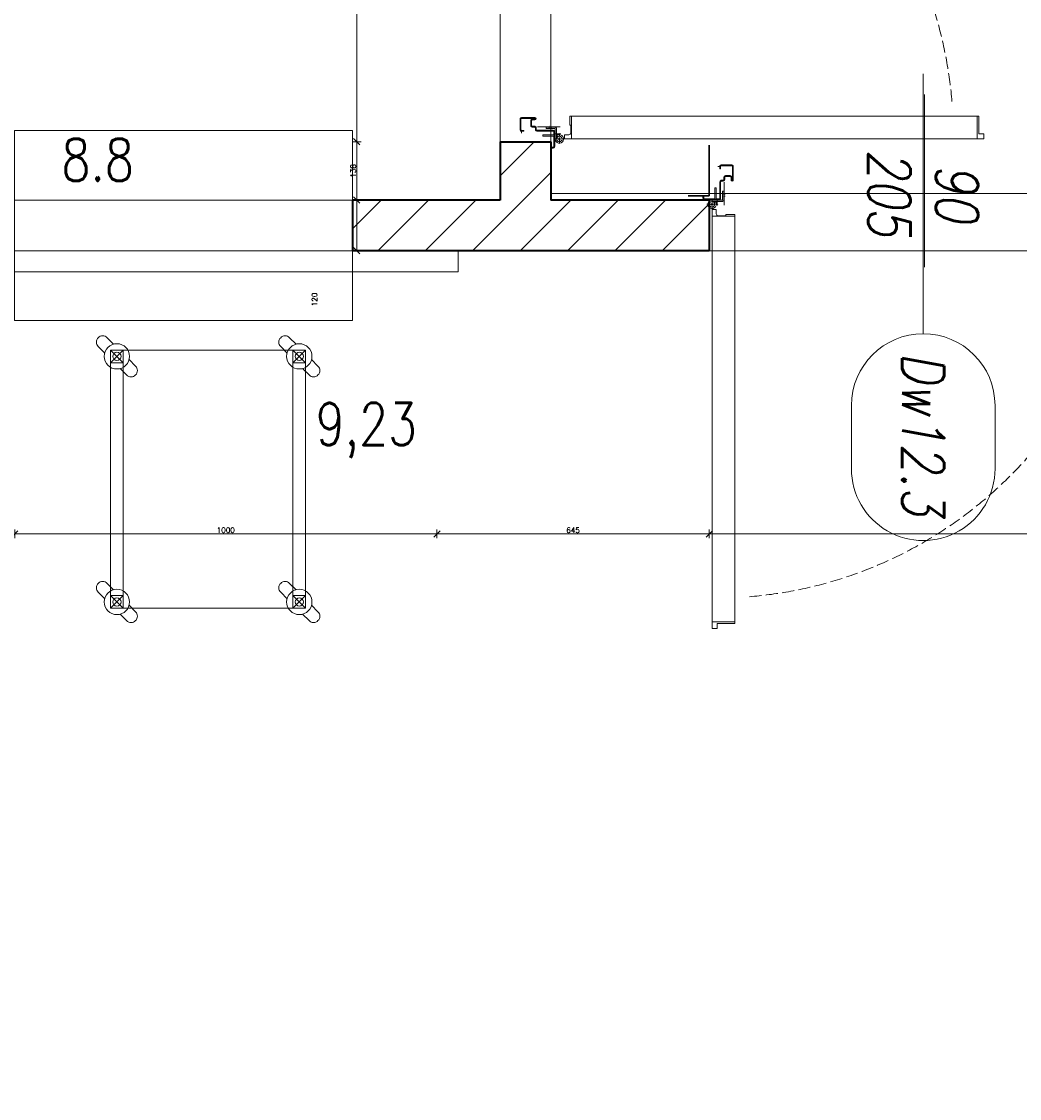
# Model space of a CAD drawing. Header units: millimetres. Extents: x -1893473 to 1546619, y -568027 to 942944.
# Tile 208 of 256: x 187229 to 189593, y -510971 to -508419. Entities that reach past the tile are written whole.
import ezdxf
from ezdxf.enums import TextEntityAlignment as Align

# ---------------------------------------------------------------- set-up
doc = ezdxf.new("R2010")
doc.units = ezdxf.units.MM
doc.header["$LTSCALE"] = 0.2
doc.linetypes.add('CENTER', pattern=[0.6, 0.375, -0.075, 0.075, -0.075])
doc.linetypes.add('Hidden Line', pattern=[391.222223, 282.222223, -109])
doc.layers.get('0').update_dxf_attribs({"lineweight": 0})
for name, color, linetype, lineweight in [('!! 0_Opis_pom', 9, 'Continuous', 13), ('!! 1  WYDZIELENIE PPOŻ', 252, 'Continuous', 0), ('!! 1_drzwi opis', 151, 'Continuous', 9), ('!! 1_drzwi-linia', 213, 'Continuous', 5), ('!! 1_hatch projektowane ściany', 4, 'Continuous', 5), ('!! 1_OPIS POM NOWE', 140, 'Continuous', 5), ('!! 1_PROJ Sciany', 2, 'Continuous', 40), ('!! technologia', 20, 'Continuous', 5), ('!! wymiary osi', 250, 'Continuous', 9), ('P-Opis nadproża', 150, 'Continuous', 9)]:
    doc.layers.add(name, color=color, linetype=linetype, lineweight=lineweight)
doc.layers.add('!! 1_ proj wyposdażenie', color=7, linetype='Continuous', lineweight=5, true_color=0xa1a1a1)
doc.layers.add('Powierzchnia', color=140, linetype='Continuous', lineweight=5, plot=False)
doc.styles.add('50', font='ROMANS.shx', dxfattribs={"width": 0.8, "height": 10})
doc.styles.add('ARCHETYP', font='romans.shx', dxfattribs={"height": 15})
doc.styles.add('ARIAL', font='tahoma.ttf')
doc.styles.add('TXT', font='simplex.shx')
doc.dimstyles.new('DIM50', dxfattribs={"dimscale": 5, "dimtxt": 2.5, "dimasz": 1.5, "dimexe": 0, "dimexo": 0, "dimgap": 0.5, "dimtad": 1, "dimdec": 4, "dimrnd": 0.5, "dimdsep": 46, "dimtxsty": 'TXT', "dimblk1": 'TICK1', "dimblk2": 'TICK1', "dimsah": 1, "dimcen": 0, "dimse1": 1, "dimse2": 1, "dimclrd": 1, "dimclre": 7, "dimclrt": 9, "dimadec": 0, "dimazin": 0, "dimtfac": 1, "dimtdec": 4, "dimtmove": 2, "dimatfit": 3, "dimldrblk": 'TICK1', "dimfxl": 1, "dimtolj": 1, "dimarcsym": 0})

# ---------------------------------------------------------------- blocks, each defined once
blk = doc.blocks.new('Echelle 40x60 Plan')
at = {"color": 0, "linetype": 'ByBlock', "lineweight": -2}
for p, q in [((0.05, -0.05), (0.08, -0.08)), ((0.08, -0.05), (0.05, -0.08)), ((0.512, -0.05), (0.482, -0.08)), ((0.482, -0.05), (0.512, -0.08)), ((0.08, -0.632), (0.05, -0.662)), ((0.05, -0.632), (0.08, -0.662)), ((0.482, -0.632), (0.512, -0.662)), ((0.512, -0.632), (0.482, -0.662))]:
    blk.add_line(p, q, dxfattribs=at)
for points in [[(0.036, -0.0572), (0.0208, -0.042, -0.414214), (0.0208, -0.0208), (0.0208, -0.0208, -0.414214), (0.042, -0.0208), (0.0572, -0.036)], [(0.468, -0.0572), (0.4528, -0.042, -0.414214), (0.4528, -0.0208), (0.4528, -0.0208, -0.414214), (0.474, -0.0208), (0.4892, -0.036)], [(0.094, -0.0728), (0.1092, -0.088, -0.414214), (0.1092, -0.1092), (0.1092, -0.1092, -0.414214), (0.088, -0.1092), (0.0728, -0.094)], [(0.526, -0.0728), (0.5412, -0.088, -0.414214), (0.5412, -0.1092), (0.5412, -0.1092, -0.414214), (0.52, -0.1092), (0.5048, -0.094)], [(0.036, -0.6392), (0.0208, -0.624, -0.414214), (0.0208, -0.6028), (0.0208, -0.6028, -0.414214), (0.042, -0.6028), (0.0572, -0.618)], [(0.468, -0.6392), (0.4528, -0.624, -0.414214), (0.4528, -0.6028), (0.4528, -0.6028, -0.414214), (0.474, -0.6028), (0.4892, -0.618)], [(0.094, -0.6548), (0.1092, -0.67, -0.414214), (0.1092, -0.6912), (0.1092, -0.6912, -0.414214), (0.088, -0.6912), (0.0728, -0.676)], [(0.526, -0.6548), (0.5412, -0.67, -0.414214), (0.5412, -0.6912), (0.5412, -0.6912, -0.414214), (0.52, -0.6912), (0.5048, -0.676)]]:
    blk.add_lwpolyline(points, format="xyb", dxfattribs=at)
for points in [[(0.05, -0.08), (0.08, -0.08), (0.08, -0.05), (0.05, -0.05)], [(0.512, -0.05), (0.05, -0.05), (0.05, -0.662), (0.512, -0.662)], [(0.482, -0.05), (0.08, -0.05), (0.08, -0.662), (0.482, -0.662)], [(0.482, -0.08), (0.512, -0.08), (0.512, -0.05), (0.482, -0.05)], [(0.05, -0.632), (0.08, -0.632), (0.08, -0.662), (0.05, -0.662)], [(0.482, -0.632), (0.512, -0.632), (0.512, -0.662), (0.482, -0.662)]]:
    blk.add_lwpolyline(points, close=True, dxfattribs=at)
for centre, radius in [((0.065, -0.065), 0.03), ((0.497, -0.065), 0.03), ((0.065, -0.065), 0.01), ((0.497, -0.065), 0.01), ((0.065, -0.647), 0.03), ((0.065, -0.647), 0.01), ((0.497, -0.647), 0.03), ((0.497, -0.647), 0.01)]:
    blk.add_circle(centre, radius, dxfattribs=at)
blk = doc.blocks.new('zaw-dr-90-p')
at = {"color": 2, "linetype": 'CENTER', "ltscale": 0.2}
for p, q in [((12, 0), (-12, 0)), ((0, 12), (0, -12)), ((24.5, 24), (31, 24)), ((24.5, 19), (31, 19))]:
    blk.add_line(p, q, dxfattribs=at)
at = {"ltscale": 0.2}
for p, q in [((10, 12), (6.5, 12)), ((10, 0), (10, 6.5))]:
    blk.add_line(p, q, dxfattribs=at)
blk.add_lwpolyline([(0, 6.5), (23.5, 6.5, 0.414214), (28, 11), (28, 31), (24.5, 31), (24.5, 11, -0.414214), (23.5, 10), (0, 10, 4.561698), (7.6, 6.5), (4.9, 4.2)], format="xyb", dxfattribs=at)
blk.add_lwpolyline([(10, 10), (10, 39), (6.5, 39), (6.5, 10)], dxfattribs=at)
blk.add_lwpolyline([(-0.2, -0.2), (-2.5, -0.2), (-2.5, 0.2), (-0.2, 0.2), (-0.2, 2.5), (0.2, 2.5), (0.2, 0.2), (2.8, 0.2), (2.8, -0.2), (0.2, -0.2), (0.2, -2.8), (-0.2, -2.8)], close=True)
blk.add_circle((0, 0), 6.5, dxfattribs=at)
blk = doc.blocks.new('drzwi 90- sc 12')
for p, q in [((-13616.12, 20410.26), (-13616.12, 20411.46)), ((-13616.12, 20411.46), (-13615.02, 20411.46)), ((-13614.92, 20411.36), (-13614.92, 20313.77)), ((-13620.32, 20410.16), (-13620.32, 20313.77)), ((-13614.92, 20409.86), (-13620.32, 20409.86)), ((-13616.12, 20410.26), (-13620.22, 20410.26)), ((-13616.12, 20410.26), (-13620, 20410.26)), ((-13618.17, 20410.26), (-13616.22, 20410.26)), ((-13618.17, 20410.26), (-13616.22, 20410.26)), ((-13620.32, 20313.47), (-13620.32, 20317.97)), ((-13614.92, 20312.27), (-13614.92, 20317.97)), ((-13614.92, 20313.77), (-13620.32, 20313.77)), ((-13618.22, 20313.37), (-13620.22, 20313.37)), ((-13618.22, 20313.67), (-13618.22, 20313.37)), ((-13618.22, 20313.67), (-13616.42, 20313.67)), ((-13615.92, 20313.17), (-13615.92, 20312.17)), ((-13615.92, 20312.17), (-13615.02, 20312.17)), ((-13617.77, 20311.12), (-13617.77, 20305.72)), ((-13617.77, 20311.12), (-13617.77, 20305.72)), ((-13616.17, 20309.92), (-13617.37, 20309.92)), ((-13616.17, 20309.92), (-13616.17, 20311.02)), ((-13715.57, 20308.32), (-13715.57, 20308.56)), ((-13715.57, 20307.69), (-13715.57, 20308.56)), ((-13715.57, 20307.82), (-13715.57, 20308.56)), ((-13715.57, 20307.72), (-13715.37, 20307.72)), ((-13715.77, 20301.96), (-13716.27, 20301.96)), ((-13616.77, 20301.96), (-13616.27, 20301.96))]:
    blk.add_line(p, q)
for points in [[(-13665.27, 20284.96), (-13665.27, 20325.83)], [(-13615.57, 20309.64), (-13615.32, 20309.64), (-13615.32, 20309.82), (-13616.32, 20309.82), (-13616.32, 20309.64), (-13615.92, 20309.64)]]:
    blk.add_lwpolyline(points)
at = {"ltscale": 0.2}
for points in [[(-13715.57, 20307.51), (-13715.57, 20309.48, 0.414214), (-13715.91, 20309.82), (-13719.43, 20309.82, 0.414214), (-13719.77, 20309.48), (-13719.77, 20308.92), (-13719.59, 20308.92), (-13719.59, 20309.48, -0.414214), (-13719.43, 20309.64), (-13716.97, 20309.64)], [(-13716.97, 20309.64), (-13715.91, 20309.64, -0.414214), (-13715.75, 20309.48), (-13715.75, 20307.51)], [(-13615.92, 20309.64), (-13616.63, 20309.64, 0.414214), (-13616.79, 20309.48), (-13616.79, 20305.58, -0.414214), (-13617.13, 20305.24), (-13617.58, 20305.24, 0.414214), (-13617.74, 20305.08), (-13617.74, 20304.48, -0.414214), (-13618.08, 20304.14), (-13619.26, 20304.14, -0.414214), (-13619.6, 20304.48), (-13619.6, 20305.15, 1), (-13619.79, 20305.15), (-13619.79, 20301.96, 0.414214), (-13619.63, 20301.8), (-13617.11, 20301.8, 0.414214), (-13616.95, 20301.96), (-13616.95, 20302.52), (-13616.77, 20302.52), (-13616.77, 20301.96, -0.414214), (-13617.11, 20301.62), (-13619.63, 20301.62, -0.414214), (-13619.97, 20301.96), (-13619.97, 20305.15, -1), (-13619.42, 20305.15), (-13619.42, 20304.48, 0.414214), (-13619.26, 20304.32), (-13618.08, 20304.32, 0.414214), (-13617.92, 20304.48), (-13617.92, 20305.08, -0.414214), (-13617.58, 20305.42), (-13617.13, 20305.42, 0.414214), (-13616.97, 20305.58), (-13616.97, 20309.48, -0.414214), (-13616.63, 20309.82), (-13613.11, 20309.82, -0.414214), (-13612.77, 20309.48), (-13612.77, 20308.92), (-13612.95, 20308.92), (-13612.95, 20309.48, 0.414214), (-13613.11, 20309.64), (-13615.57, 20309.64)], [(-13715.75, 20307.76), (-13715.75, 20305.58, 0.414214), (-13715.41, 20305.24), (-13714.96, 20305.24, -0.414214), (-13714.8, 20305.08), (-13714.8, 20304.48, 0.414214), (-13714.46, 20304.14), (-13713.28, 20304.14, 0.414214), (-13712.94, 20304.48), (-13712.94, 20305.15, -1), (-13712.75, 20305.15), (-13712.75, 20301.96, -0.414214), (-13712.91, 20301.8), (-13715.43, 20301.8, -0.414214), (-13715.59, 20301.96), (-13715.59, 20302.52), (-13715.77, 20302.52), (-13715.77, 20301.96, 0.414214), (-13715.43, 20301.62), (-13712.91, 20301.62, 0.414214), (-13712.57, 20301.96), (-13712.57, 20305.15, 1), (-13713.12, 20305.15), (-13713.12, 20304.48, -0.414214), (-13713.28, 20304.32), (-13714.46, 20304.32, -0.414214), (-13714.62, 20304.48), (-13714.62, 20305.08, 0.414214), (-13714.96, 20305.42), (-13715.41, 20305.42, -0.414214), (-13715.57, 20305.58), (-13715.57, 20307.64)]]:
    blk.add_lwpolyline(points, format="xyb", dxfattribs=at)
at = {"lineweight": 30}
for points in [[(-13716.27, 20308.92), (-13721.27, 20308.92)], [(-13716.27, 20308.92), (-13716.27, 20296.92)], [(-13614.27, 20308.92), (-13609.27, 20308.92)], [(-13614.27, 20308.92), (-13614.27, 20296.92)]]:
    blk.add_lwpolyline(points, dxfattribs=at)
blk.add_lwpolyline([(-13616.79, 20308.82), (-13616.97, 20308.82), (-13616.97, 20307.42), (-13616.79, 20307.42)], close=True)
for centre, radius, start, end in [((-13615.02, 20411.36), 0.1, 0, 90), ((-13620.22, 20410.16), 0.1, 90, 180), ((-13620.22, 20313.47), 0.1, 180, 270), ((-13616.42, 20313.17), 0.5, 0, 90), ((-13615.02, 20312.27), 0.1, 270, 0), ((-13616.27, 20311.02), 0.1, 0, 90)]:
    blk.add_arc(centre, radius, start, end)
at = {"linetype": 'Hidden Line', "lineweight": 9, "ltscale": 0.05}
blk.add_arc((-13615.5, 20305.14), 99.12, 94.8005, 177.6944, dxfattribs=at)
at = {"xscale": 0.09999999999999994, "yscale": 0.09999999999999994, "zscale": 0.09999999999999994, "rotation": 180.0000000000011}
blk.add_blockref('zaw-dr-90-p', (-13614.92, 20310.92), dxfattribs=at)
blk = doc.blocks.new('1_ok-opis')
blk.add_line((0, 111.61), (0, 50))
for points in [[(-17, 128.61), (-17, 143.61)], [(17, 128.61), (17, 143.61)]]:
    blk.add_lwpolyline(points)
for centre, start, end in [((0, 143.61), 0, 180), ((0, 128.61), 180, 0)]:
    blk.add_arc(centre, 17, start, end)
at = {"style": 'ARCHETYP'}
for tag, height, rotation, p in [('NR', 12, 90, (0, 136.9)), ('NR', 12, 270, (0, 136.9)), ('SZEROKOŚĆ', 10, 90, (-8, 78.29)), ('SZEROKOŚĆ', 10, 270, (8, 78.29)), ('WYSOKOŚĆ', 10, 270, (-8, 78.29)), ('WYSOKOŚĆ', 10, 90, (8, 78.29))]:
    blk.add_attdef(tag, text='', height=height, rotation=rotation, dxfattribs=at).set_placement(p, align=Align.MIDDLE)
blk = doc.blocks.new('TICK1')
at = {"color": 2}
blk.add_line((-1, -1), (1, 1), dxfattribs=at)
at = {"color": 0}
for p, q in [((0, 0), (-1, 0)), ((0, -1.4), (0, 1.4))]:
    blk.add_line(p, q, dxfattribs=at)
blk = doc.blocks.new('*D1481')
at = {"layer": '!! wymiary osi', "color": 1, "lineweight": -2, "transparency": 16777216}
blk.add_line((313597.1, -513095.4), (313597.1, -514734.5), dxfattribs=at)
at = {"layer": 'DEFPOINTS', "color": 0, "transparency": 16777216}
for p in [(313177.1, -513087.9), (313597.1, -514742), (316445.9, -514742)]:
    blk.add_point(p, dxfattribs=at)
at = {"layer": '!! wymiary osi', "color": 1, "lineweight": -2, "transparency": 16777216, "xscale": 7.5, "yscale": 7.5, "zscale": 7.5}
for p, rotation in [((313597.1, -513087.9), 90), ((313597.1, -514742), 270)]:
    blk.add_blockref('TICK1', p, dxfattribs=dict(at, rotation=rotation))
at = {"layer": '!! wymiary osi', "color": 9, "transparency": 16777216, "insert": (313588.3, -513914.9), "char_height": 12.5, "attachment_point": 5, "rotation": 90, "style": 'TXT'}
blk.add_mtext('\\A1;1654', dxfattribs=at)
blk = doc.blocks.new('*D1482')
at = {"layer": '!! wymiary osi', "color": 1, "lineweight": -2, "transparency": 16777216}
blk.add_line((313597.1, -514749.5), (313597.1, -514854.5), dxfattribs=at)
at = {"layer": 'DEFPOINTS', "color": 0, "transparency": 16777216}
for p in [(316445.9, -514742), (313597.1, -514862), (316445.9, -514862)]:
    blk.add_point(p, dxfattribs=at)
at = {"layer": '!! wymiary osi', "color": 1, "lineweight": -2, "transparency": 16777216, "xscale": 7.5, "yscale": 7.5, "zscale": 7.5}
for p, rotation in [((313597.1, -514742), 90), ((313597.1, -514862), 270)]:
    blk.add_blockref('TICK1', p, dxfattribs=dict(at, rotation=rotation))
at = {"layer": '!! wymiary osi', "color": 9, "transparency": 16777216, "insert": (313588.3, -514802), "char_height": 12.5, "attachment_point": 5, "rotation": 90, "style": 'TXT'}
blk.add_mtext('\\A1;120', dxfattribs=at)
blk = doc.blocks.new('*D1483')
at = {"layer": '!! wymiary osi', "color": 1, "lineweight": -2, "transparency": 16777216}
blk.add_line((313597.1, -514869.5), (313597.1, -518956.4), dxfattribs=at)
at = {"layer": 'DEFPOINTS', "color": 0, "transparency": 16777216}
for p in [(316445.9, -514862), (313174.5, -518963.9), (313597.1, -518963.9)]:
    blk.add_point(p, dxfattribs=at)
at = {"layer": '!! wymiary osi', "color": 1, "lineweight": -2, "transparency": 16777216, "xscale": 7.5, "yscale": 7.5, "zscale": 7.5}
for p, rotation in [((313597.1, -514862), 90), ((313597.1, -518963.9), 270)]:
    blk.add_blockref('TICK1', p, dxfattribs=dict(at, rotation=rotation))
at = {"layer": '!! wymiary osi', "color": 9, "transparency": 16777216, "insert": (313588.3, -516913), "char_height": 12.5, "attachment_point": 5, "rotation": 90, "style": 'TXT'}
blk.add_mtext('\\A1;4102', dxfattribs=at)
blk = doc.blocks.new('*D1552')
at = {"layer": '!! wymiary osi', "color": 1, "lineweight": -2, "transparency": 16777216}
blk.add_line((316453.4, -515532.8), (317083.4, -515532.8), dxfattribs=at)
at = {"layer": 'DEFPOINTS', "color": 0, "transparency": 16777216}
for p in [(316445.9, -514730.3), (317090.9, -514862), (317090.9, -515532.8)]:
    blk.add_point(p, dxfattribs=at)
at = {"layer": '!! wymiary osi', "color": 1, "lineweight": -2, "transparency": 16777216, "xscale": 7.5, "yscale": 7.5, "zscale": 7.5, "rotation": 180}
blk.add_blockref('TICK1', (316445.9, -515532.8), dxfattribs=at)
at = {"layer": '!! wymiary osi', "color": 1, "lineweight": -2, "transparency": 16777216, "xscale": 7.5, "yscale": 7.5, "zscale": 7.5}
blk.add_blockref('TICK1', (317090.9, -515532.8), dxfattribs=at)
at = {"layer": '!! wymiary osi', "color": 9, "transparency": 16777216, "insert": (316768.4, -515524.1), "char_height": 12.5, "attachment_point": 5, "style": 'TXT'}
blk.add_mtext('\\A1;645', dxfattribs=at)
blk = doc.blocks.new('*D1553')
at = {"layer": '!! wymiary osi', "color": 1, "lineweight": -2, "transparency": 16777216}
blk.add_line((317098.4, -515532.8), (318083.4, -515532.8), dxfattribs=at)
at = {"layer": 'DEFPOINTS', "color": 0, "transparency": 16777216}
for p in [(317090.9, -514862), (318090.9, -514862), (318090.9, -515532.8)]:
    blk.add_point(p, dxfattribs=at)
at = {"layer": '!! wymiary osi', "color": 1, "lineweight": -2, "transparency": 16777216, "xscale": 7.5, "yscale": 7.5, "zscale": 7.5, "rotation": 180}
blk.add_blockref('TICK1', (317090.9, -515532.8), dxfattribs=at)
at = {"layer": '!! wymiary osi', "color": 1, "lineweight": -2, "transparency": 16777216, "xscale": 7.5, "yscale": 7.5, "zscale": 7.5}
blk.add_blockref('TICK1', (318090.9, -515532.8), dxfattribs=at)
at = {"layer": '!! wymiary osi', "color": 9, "transparency": 16777216, "insert": (317910.5, -515445.3), "char_height": 12.5, "attachment_point": 5, "style": 'TXT'}
blk.add_mtext('\\A1;1000', dxfattribs=at)
blk = doc.blocks.new('*D1563')
at = {"layer": '!! wymiary osi', "color": 1, "lineweight": -2, "transparency": 16777216}
blk.add_line((316256, -513591.2), (316256, -514596.2), dxfattribs=at)
at = {"layer": 'DEFPOINTS', "color": 0, "transparency": 16777216}
for p in [(316595.9, -513583.7), (316256, -514603.7), (316595.9, -514603.7)]:
    blk.add_point(p, dxfattribs=at)
at = {"layer": '!! wymiary osi', "color": 1, "lineweight": -2, "transparency": 16777216, "xscale": 7.5, "yscale": 7.5, "zscale": 7.5}
for p, rotation in [((316256, -513583.7), 90), ((316256, -514603.7), 270)]:
    blk.add_blockref('TICK1', p, dxfattribs=dict(at, rotation=rotation))
at = {"layer": '!! wymiary osi', "color": 9, "transparency": 16777216, "insert": (316247.3, -514093.7), "char_height": 12.5, "attachment_point": 5, "rotation": 90, "style": 'TXT'}
blk.add_mtext('\\A1;1020', dxfattribs=at)
blk = doc.blocks.new('*D1564')
at = {"layer": '!! wymiary osi', "color": 1, "lineweight": -2, "transparency": 16777216}
blk.add_line((316256, -514611.2), (316256, -514734.5), dxfattribs=at)
at = {"layer": 'DEFPOINTS', "color": 0, "transparency": 16777216}
for p in [(316595.9, -514603.7), (316256, -514742), (316595.9, -514742)]:
    blk.add_point(p, dxfattribs=at)
at = {"layer": '!! wymiary osi', "color": 1, "lineweight": -2, "transparency": 16777216, "xscale": 7.5, "yscale": 7.5, "zscale": 7.5}
for p, rotation in [((316256, -514603.7), 90), ((316256, -514742), 270)]:
    blk.add_blockref('TICK1', p, dxfattribs=dict(at, rotation=rotation))
at = {"layer": '!! wymiary osi', "color": 9, "transparency": 16777216, "insert": (316247.3, -514672.9), "char_height": 12.5, "attachment_point": 5, "rotation": 90, "style": 'TXT'}
blk.add_mtext('\\A1;138', dxfattribs=at)
blk = doc.blocks.new('*D1565')
at = {"layer": '!! wymiary osi', "color": 1, "lineweight": -2, "transparency": 16777216}
blk.add_line((316256, -514749.5), (316256, -514854.5), dxfattribs=at)
at = {"layer": 'DEFPOINTS', "color": 0, "transparency": 16777216}
for p in [(316595.9, -514742), (316256, -514862), (316595.9, -514862)]:
    blk.add_point(p, dxfattribs=at)
at = {"layer": '!! wymiary osi', "color": 1, "lineweight": -2, "transparency": 16777216, "xscale": 7.5, "yscale": 7.5, "zscale": 7.5}
for p, rotation in [((316256, -514742), 90), ((316256, -514862), 270)]:
    blk.add_blockref('TICK1', p, dxfattribs=dict(at, rotation=rotation))
at = {"layer": '!! wymiary osi', "color": 9, "transparency": 16777216, "insert": (316156, -514977.6), "char_height": 12.5, "attachment_point": 5, "rotation": 90, "style": 'TXT'}
blk.add_mtext('\\A1;120', dxfattribs=at)
blk = doc.blocks.new('*D1618')
at = {"layer": '!! wymiary osi', "color": 1, "lineweight": -2, "transparency": 16777216}
blk.add_line((315453.4, -515532.8), (316438.4, -515532.8), dxfattribs=at)
at = {"layer": 'DEFPOINTS', "color": 0, "transparency": 16777216}
for p in [(315445.9, -514742), (316445.9, -514742), (316445.9, -515532.8)]:
    blk.add_point(p, dxfattribs=at)
at = {"layer": '!! wymiary osi', "color": 1, "lineweight": -2, "transparency": 16777216, "xscale": 7.5, "yscale": 7.5, "zscale": 7.5, "rotation": 180}
blk.add_blockref('TICK1', (315445.9, -515532.8), dxfattribs=at)
at = {"layer": '!! wymiary osi', "color": 1, "lineweight": -2, "transparency": 16777216, "xscale": 7.5, "yscale": 7.5, "zscale": 7.5}
blk.add_blockref('TICK1', (316445.9, -515532.8), dxfattribs=at)
at = {"layer": '!! wymiary osi', "color": 9, "transparency": 16777216, "insert": (315945.9, -515524.1), "char_height": 12.5, "attachment_point": 5, "style": 'TXT'}
blk.add_mtext('\\A1;1000', dxfattribs=at)
blk = doc.blocks.new('A$C2EB40A8D')
at = {"layer": '!! 1_hatch projektowane ściany'}
h = blk.add_hatch(dxfattribs=at)
h.set_pattern_fill('ANSI31', color=256, scale=25)
h.set_pattern_definition([(45, (-604946.8, 1975923.4), (-56.1266008, 56.1266008), [])])
h.paths.add_polyline_path([(21393.8353, -7452.48603), (21278.87011, -7452.48603), (21278.87011, -7332.48603), (21393.8353, -7332.48603)])
h.paths.add_polyline_path([(23613.8345, -7452.48603), (23613.8345, -7332.48603), (22983.8345, -7332.48603), (22983.8345, -4832.48603), (22863.8345, -4832.48603), (22863.8345, -7332.48603), (22413.8353, -7332.48603), (22413.8353, -7452.48603)])
h.paths.add_polyline_path([(27183.8345, -7452.48603), (27183.8345, -7332.48603), (26973.8345, -7332.48603), (26973.8345, -6690.35405), (26853.8345, -6690.35405), (26853.8345, -7332.48603), (24853.8345, -7332.48603), (24853.8345, -6082.48603), (25853.8345, -6082.48603), (25853.8345, -4837.48603), (25733.8345, -4837.48603), (25733.8345, -5962.48603), (24733.8345, -5962.48603), (24733.8345, -7332.48603), (24633.8345, -7332.48603), (24633.8345, -7452.48603)])
h.paths.add_polyline_path([(26853.8345, -5670.35405), (26973.8345, -5670.35405), (26973.8345, -4832.48603), (26853.8345, -4832.48603)])
h.paths.add_polyline_path([(28203.8345, -7332.48603), (28853.8345, -7332.48603), (28853.8345, -7452.48603), (28203.8345, -7452.48603)])
h.paths.add_polyline_path([(26265.09355, -10252.48603), (26385.09355, -10252.48603), (26385.09355, -9772.48603), (28853.8345, -9772.48603), (28853.8345, -9652.48603), (26385.09355, -9652.48603), (26385.09355, -8902.48603), (26265.09355, -8902.48603)])
h.paths.add_polyline_path([(21278.87011, -8902.48603), (22305.09355, -8902.48603), (22305.09355, -9022.48603), (21278.87011, -9022.48603)])
h.paths.add_polyline_path([(21278.87011, -11022.48603), (24695.09355, -11022.48603), (24695.09355, -10192.48603), (24815.09355, -10192.48603), (24815.09355, -11222.48603), (24695.09355, -11222.48603), (24695.09355, -11142.48603), (21276.3526, -11142.48603)])
h.paths.add_polyline_path([(21276.3526, -12786.61062), (24695.09355, -12786.61062), (24695.09355, -13282.48603), (24813.74355, -13282.48603), (24816.44355, -12241.88623), (24695.09355, -12243.08583), (24695.09355, -12666.61062), (21278.87011, -12666.61062)])
h.paths.add_polyline_path([(24345.09355, -14560.73521), (25190.09355, -14560.73521), (25190.09355, -14440.73521), (24815.09355, -14440.73521), (24815.09355, -14302.48603), (24695.09355, -14302.48603), (24695.09355, -14440.73521), (24345.09355, -14440.73521)])
h.paths.add_polyline_path([(26210.09354, -14560.66503), (26385.09355, -14560.66503), (26385.09355, -14160.73521), (28853.83391, -14160.73521), (28853.8345, -14040.73521), (26385.09355, -14040.73521), (26385.09355, -13392.48603), (26265.09355, -13392.46681), (26265.09355, -14440.73521), (26210.08529, -14440.66503)])
edge = h.paths.add_edge_path()
edge.add_line((26265.09355, -12372.46681), (26385.09355, -12372.46681))
edge.add_line((26385.09355, -12372.46681), (26385.09355, -11892.48603))
edge.add_line((26385.09355, -11892.48603), (28853.83391, -11892.48603))
edge.add_line((28853.83391, -11892.48603), (28853.83391, -11772.48603))
edge.add_line((28853.83391, -11772.48603), (26385.09355, -11772.48603))
edge.add_line((26385.09355, -11772.48603), (26385.09355, -11272.48603))
edge.add_line((26385.09355, -11272.48603), (26265.09355, -11272.48603))
edge.add_line((26265.09355, -11272.48603), (26265.09355, -12373.6664))
at = {"layer": '!! 1  WYDZIELENIE PPOŻ'}
blk.add_lwpolyline([(23545.09355, -14275.73521), (24345.09355, -14275.73521), (24345.09355, -14725.73521), (23545.09355, -14725.73521)], close=True, dxfattribs=at)
at = {"layer": '!! 1_hatch projektowane ściany'}
blk.add_lwpolyline([(24345.09355, -14560.73521), (25190.09355, -14560.73521), (25190.09355, -14440.73521), (24815.09355, -14440.73521), (24815.09355, -14302.48603), (24695.09355, -14302.48603), (24695.09355, -14440.73521), (24345.09355, -14440.73521)], close=True, dxfattribs=at)
at = {"layer": '!! 1_PROJ Sciany'}
for points in [[(24695.09355, -14302.48603), (24695.09355, -14440.73521)], [(24695.09355, -14302.48603), (24815.09355, -14302.48603)], [(24815.09355, -14302.48603), (24815.09355, -14440.73521)], [(24695.09355, -14440.73521), (24345.09355, -14440.73521)], [(24345.09355, -14440.73521), (24345.09355, -14560.73521)], [(25190.09355, -14440.73521), (24815.09355, -14440.73521)], [(25190.09355, -14440.73521), (25190.09355, -14560.73521)], [(25190.09355, -14560.73521), (24345.09355, -14560.73521)]]:
    blk.add_lwpolyline(points, dxfattribs=at)
at = {"layer": '!! wymiary osi'}
for points in [[(23545.09355, -14440.73521), (24545.09355, -14440.73521)], [(23495.09355, -14560.73521), (23495.09355, -14610.73521), (24595.09355, -14610.73521), (24595.09355, -14560.73521)]]:
    blk.add_lwpolyline(points, dxfattribs=at)
at = {"layer": 'Powierzchnia'}
for points in [[(21276.3526, -7437.08775), (28853.8345, -7437.08775), (28853.8345, -9637.08775), (26385.09355, -9637.08775), (26385.09355, -8887.08775), (26265.09355, -8887.08775), (26258.02799, -14425.32791), (24815.09355, -14425.32791), (24815.09355, -8887.08775), (21276.3526, -8887.08775)], [(24695.09355, -12794.01029), (21278.86952, -12794.01029), (21278.86952, -14440.73521), (24695.09355, -14440.73521)], [(26385.09355, -14560.73521), (21276.3526, -14560.73521), (21273.72203, -18647.28594), (28853.83391, -18647.28594), (28853.8342, -14160.73521), (26385.09384, -14160.73521)]]:
    blk.add_lwpolyline(points, close=True, dxfattribs=at)
at = {"layer": '!! 1_ proj wyposdażenie', "xscale": 1000, "yscale": 1000, "zscale": 1000}
blk.add_blockref('Echelle 40x60 Plan', (23722.27444, -14745.99488), dxfattribs=at)
at = {"layer": '!! 1_drzwi opis'}
ref = blk.add_blockref('1_ok-opis', (25696.8249, -13641.32256), dxfattribs=dict(at, xscale=-10, yscale=10, zscale=10, rotation=179.9999963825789))
ref.add_attrib('WYSOKOŚĆ', '90', dxfattribs={"layer": '0', "height": 100, "rotation": 269.99999638, "style": '50', "oblique": 10, "width": 0.8}).set_placement((25776.82485, -14424.2311), align=Align.MIDDLE)
ref.add_attrib('SZEROKOŚĆ', '205', dxfattribs={"layer": '0', "height": 100, "rotation": 269.99999638, "style": '50', "oblique": 10, "width": 0.8}).set_placement((25616.82485, -14424.23109), align=Align.MIDDLE)
ref.add_attrib('NR', 'Dw12.3', dxfattribs={"layer": '0', "height": 100, "rotation": 269.99999638, "style": '50', "oblique": 10, "width": 0.8}).set_placement((25696.82482, -14995.63161), align=Align.MIDDLE)
at = {"layer": '!! 1_drzwi-linia', "xscale": 10, "yscale": 10, "zscale": 10}
for p, rotation in [((-178274.14985, -150445.18307), 270), ((-110966.57622, 188649.14075), 180.0039420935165)]:
    blk.add_blockref('drzwi 90- sc 12', p, dxfattribs=dict(at, rotation=rotation))
at = {"layer": '!! 0_Opis_pom', "ltscale": 0.7, "style": 'ARIAL'}
for tag, p in [('B1,21', (-891.77727, 31796.97458)), ('A1,16', (-13651.31084, 31587.95236)), ('B1,19', (-5798.61305, 31587.22944)), ('B1/17', (-9701.43347, 31565.05244)), ('1,23', (10805.41388, 31565.05244)), ('1,22', (4526.58954, 31507.65132)), ('A1,1', (-16866.13618, 31459.3792)), ('B1,18', (-7791.62894, 31330.08444)), ('B1,20', (-2961.4347, 31167.05787)), ('A1,6', (-19287.17717, 30923.71998)), ('B1,1', (14135.63445, 30913.92963)), ('B1,3', (17346.74696, 30023.81022)), ('B1,4', (29817.71501, 29157.67457)), ('A1,5', (-23454.5385, 28820.77901)), ('A1,2', (-17502.57721, 28602.57524)), ('B1,2D', (2616.16402, 28559.52261)), ('A1,15', (-13651.31084, 28261.46046)), ('B1,4', (29883.58177, 28158.35876)), ('B1,2B', (18801.54781, 27650.12382)), ('B1,2A', (13086.7373, 27376.04393)), ('A1,3', (-16846.27912, 25980.40356)), ('B1,8', (9089.53994, 25356.27639)), ('B1,6', (31915.87888, 23754.79829)), ('A1,4', (-24010.17576, 23559.17399)), ('B1,14', (-11621.32288, 23261.44183)), ('B1,13', (-3080.55208, 22924.09997)), ('B1,5', (29245.49088, 22896.69268)), ('B1,10', (3982.60923, 22874.21277)), ('B1,9', (5634.43488, 22623.92098)), ('B1,2C', (13327.26639, 22378.5328)), ('B1,7', (16398.41175, 22348.28836)), ('B1,11', (5553.20442, 20939.83877)), ('B1,12', (3693.27174, 20628.72148)), ('C1,3', (5969.08376, 16336.01084)), ('C1,2', (11955.93711, 11671.55655)), ('C1,1', (15659.17205, 11415.94196)), ('C1,4', (5140.00888, 9205.5831)), ('C1,5', (5680.4486, 6154.54995)), ('C1,10', (16327.05085, 6080.66085)), ('C1,9', (16526.57171, 3173.45283)), ('C1,6', (6367.37903, 2771.84181)), ('D0,18', (-1981.87701, -110.73158)), ('D0,7', (-13531.42299, -1159.67649)), ('C1,7', (7275.77161, -1303.00991)), ('D0,17', (2064.87671, -1345.69113)), ('D0,3', (-9324.21674, -1442.63631)), ('D0,6', (-17529.61851, -1957.37463)), ('D0,10', (-21369.4432, -2140.60378)), ('D,09', (-12990.08379, -2746.32902)), ('D0,2', (-5516.19514, -3101.87722)), ('D0,16', (2266.73061, -3284.15369)), ('D0,8', (-14357.79539, -3567.69719)), ('D0,5', (-10461.54478, -3629.26575)), ('D0,4', (-8396.53404, -4353.7937)), ('D0,15', (1974.41895, -5205.84774)), ('D0,1', (-5633.49598, -5662.48534)), ('D0,11', (-23334.09291, -6045.78706)), ('D0,12', (-22436.85763, -9302.9678)), ('D0,13', (-22436.85763, -11581.16526)), ('D0,14', (-13645.94445, -11884.57769))]:
    blk.add_attdef(tag, text='', height=119.68, dxfattribs=at).set_placement(p, align=Align.MIDDLE_CENTER)
at = {"layer": '!! 1_OPIS POM NOWE', "style": 'ARIAL'}
for tag, p in [('C1.7A', (7769.3756, 685.765)), ('C1.7C', (7655.80151, -2045.04756)), ('C1.8B', (10935.93068, -2107.41983)), ('C1.8A', (13897.39715, -2120.69016)), ('C1.7B', (8274.43201, -3270.18959)), ('E1.2', (16701.02923, -5331.07351)), ('E1.5E', (21974.23379, -5463.99012)), ('E1.5D', (24989.27391, -5785.36474)), ('E1.1', (8357.81567, -5851.01076)), ('E1.5C', (25222.53959, -6394.64172)), ('E1.5B', (27694.70831, -7009.86571)), ('E1.6', (5279.46063, -8141.28746)), ('E1.5A', (25547.9555, -8495.18994)), ('E1.5G', (23977.19473, -9792.46695)), ('E1.5F', (22414.7084, -9822.66389)), ('E1,4', (13935.69867, -10458.20073)), ('E1.5L', (28030.8296, -11267.7725)), ('E1.3', (5639.18862, -11994.01941)), ('E1.5H', (23988.49716, -12231.38049)), ('E1.5K', (27714.73934, -12977.98364)), ('E1.5I', (22290.68736, -13989.9049)), ('E1.5J', (27095.71534, -16088.17469))]:
    blk.add_attdef(tag, text='', height=119.68, dxfattribs=at).set_placement(p, align=Align.MIDDLE_CENTER)
at = {"layer": '!! technologia', "char_height": 100, "attachment_point": 1, "style": '50'}
for s, insert in [('8.8', (23655.94405, -14295.37038)), ('9,23', (24257.95647, -14921.33663))]:
    blk.add_mtext_dynamic_manual_height_columns(s, width=33.3164928, gutter_width=50, heights=[10], dxfattribs=dict(at, insert=insert))
at = {"layer": '!! wymiary osi'}
for base, p1, p2, picture, middle in [((21696.28595, -14440.73521), (21276.3526, -12786.61062), (24545.09355, -14440.73521), '*D1481', (21687.53595, -13613.67291)), ((24355.21286, -14302.48603), (24695.09355, -13282.48603), (24695.09355, -14302.48603), '*D1563', (24346.46286, -13792.48603)), ((24355.21286, -14440.73521), (24695.09355, -14302.48603), (24695.09355, -14440.73521), '*D1564', (24346.46286, -14371.61062)), ((21696.28595, -14560.73521), (24545.09355, -14440.73521), (24545.09355, -14560.73521), '*D1482', (21687.53595, -14500.73521)), ((21696.28595, -18662.68422), (24545.09355, -14560.73521), (21273.72203, -18662.68422), '*D1483', (21687.53595, -16611.70971))]:
    dim = blk.add_linear_dim(base=base, p1=p1, p2=p2, angle=90, dimstyle='DIM50', dxfattribs=at)
    dim.commit()
    dim.dimension.update_dxf_attribs({"geometry": picture, "text_midpoint": middle, "insert": (-291900.79406, 500301.26018)})
for base, p1, p2, picture, middle in [((24545.09355, -15231.5529), (23545.09355, -14440.73521), (24545.09355, -14440.73521), '*D1618', (24045.09355, -15222.8029)), ((25190.09355, -15231.5529), (24545.09355, -14429.08404), (25190.09355, -14560.73521), '*D1552', (24867.59355, -15222.8029))]:
    dim = blk.add_linear_dim(base=base, p1=p1, p2=p2, dimstyle='DIM50', dxfattribs=at)
    dim.commit()
    dim.dimension.update_dxf_attribs({"geometry": picture, "text_midpoint": middle, "insert": (-291900.79406, 500301.26018)})
dim = blk.add_linear_dim(base=(24355.21286, -14560.73521), p1=(24695.09355, -14440.73521), p2=(24695.09355, -14560.73521), angle=90, dimstyle='DIM50', dxfattribs=at)
dim.commit()
dim.dimension.update_dxf_attribs({"geometry": '*D1565', "text_midpoint": (24255.21286, -14676.36063), "dimtype": 128, "insert": (-291900.79406, 500301.26018)})
dim = blk.add_linear_dim(base=(26190.09355, -15231.5529), p1=(25190.09355, -14560.73521), p2=(26190.09355, -14560.73521), dimstyle='DIM50', dxfattribs=at)
dim.commit()
dim.dimension.update_dxf_attribs({"geometry": '*D1553', "text_midpoint": (26009.72449, -15144.0529), "dimtype": 128, "insert": (-291900.79406, 500301.26018)})

msp = doc.modelspace()

# ---------------------------------------------------------------- block references
at = {"layer": 'P-Opis nadproża', "color": 4}
msp.add_blockref('A$C2EB40A8D', (163667.94092, -494401.63474), dxfattribs=at)

doc.saveas('drawing.dxf')
